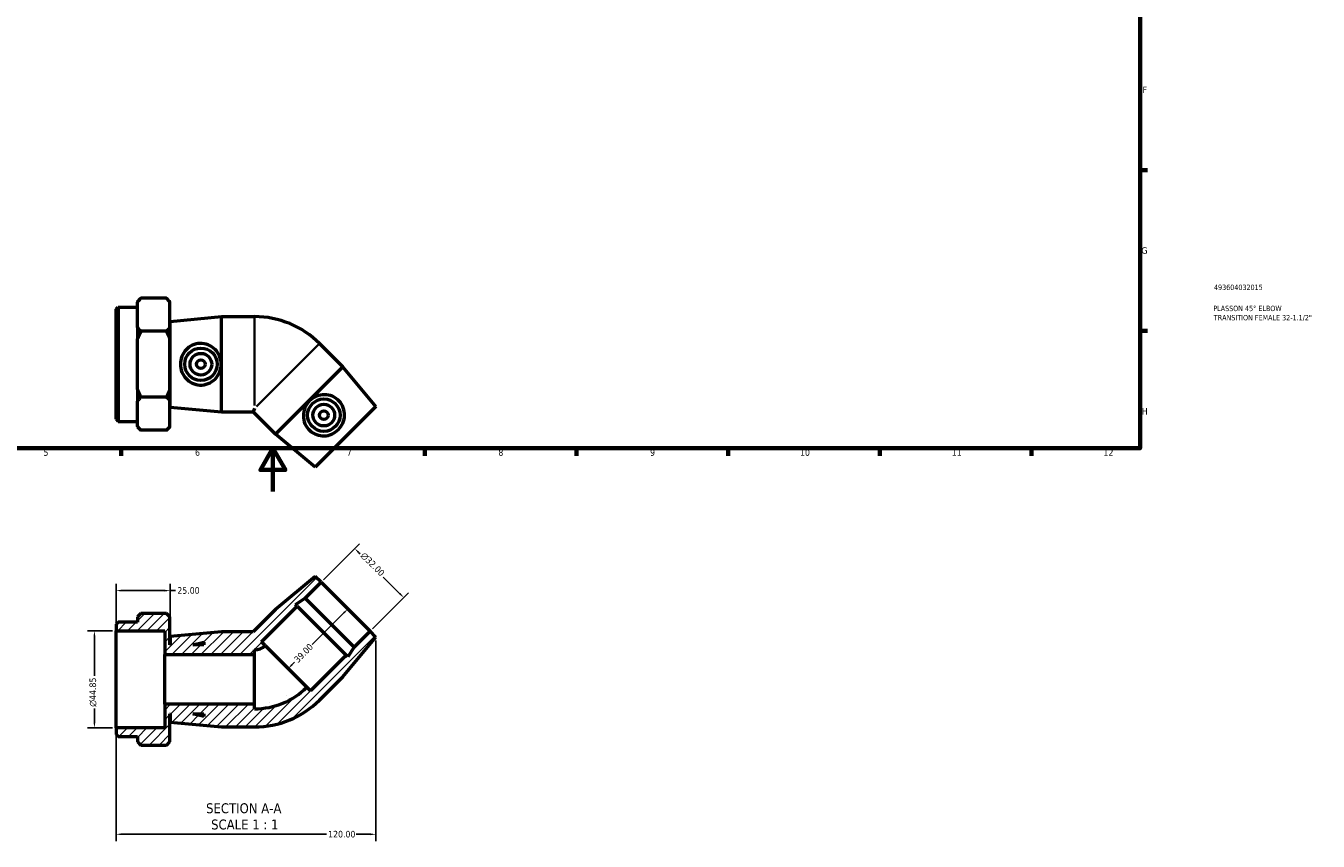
# Model space of a CAD drawing. Header units: millimetres. Extents: x 0 to 903, y -161 to 594.
# Tile 2 of 3: x 306 to 903, y -161 to 215. Entities that reach past the tile are written whole.
import ezdxf

# ---------------------------------------------------------------- set-up
doc = ezdxf.new("R2010")
doc.units = ezdxf.units.MM
for name, color, linetype, lineweight in [('Border (ANSI)', 7, 'Continuous', 70), ('Dimension (ANSI)', 7, 'Continuous', 25), ('Hatch (ANSI)', 7, 'Continuous', 18), ('Symbol (ANSI)', 7, 'Continuous', 25), ('Title (ISO)', 7, 'Continuous', 50), ('Visible (ANSI)', 7, 'Continuous', 50), ('Visible Narrow (ANSI)', 7, 'Continuous', 35)]:
    doc.layers.add(name, color=color, linetype=linetype, lineweight=lineweight)
doc.styles.add('Label Text (ANSI)', font='tahoma.ttf')
doc.styles.add('Note Text (ANSI)', font='tahoma.ttf')
doc.styles.add('Note Text (ISO)', font='tahoma.ttf')
doc.dimstyles.new('Default - mm (ANSI)', dxfattribs={"dimtxt": 3.048, "dimasz": 2.5, "dimexe": 3.175, "dimexo": 1.6002, "dimgap": 0.8, "dimtad": 0, "dimtoh": 1, "dimrnd": 1e-08, "dimzin": 4, "dimdsep": 46, "dimtxsty": 'Note Text (ANSI)', "dimcen": 0.09, "dimdle": 10, "dimclrd": 256, "dimclre": 256, "dimclrt": 230, "dimadec": 1, "dimazin": 1, "dimtfac": 1, "dimtofl": 0, "dimtmove": 0, "dimatfit": 3, "dimfxl": 1, "dimtolj": 1, "dimtzin": 4, "dimlwd": -1, "dimlwe": -1, "dimarcsym": 0})

# ---------------------------------------------------------------- blocks, each defined once
blk = doc.blocks.new('Borders Default Border')
at = {"layer": 'Border (ANSI)'}
for p, q in [((821, 148.5), (824.45, 148.5)), ((821, 74.25), (824.45, 74.25)), ((350.42, 20), (350.42, 16.55)), ((490.58, 20), (490.58, 16.55)), ((560.67, 20), (560.67, 16.55)), ((630.75, 20), (630.75, 16.55)), ((700.83, 20), (700.83, 16.55)), ((770.92, 20), (770.92, 16.55))]:
    blk.add_line(p, q, dxfattribs=at)
at = {"layer": 'Border (ANSI)', "flags": 128}
for points in [[(20, 20), (20, 574), (821, 574), (821, 20), (20, 20)], [(420.5, 0), (420.5, 20), (414.73, 10), (426.27, 10), (420.5, 20)]]:
    blk.add_lwpolyline(points, dxfattribs=at)
at = {"layer": 'Border (ANSI)', "color": 230, "true_color": 0xff0080, "attachment_point": 7, "style": 'Note Text (ANSI)'}
for s, insert, char_height in [('F', (822.14, 184.1), 3.05), ('G', (821.66, 109.79), 3.05), ('H', (821.81, 35.6), 3.05), ('5', (314.48, 16.49), 3.05), ('6', (384.49, 16.49), 3.05), ('7', (454.6, 16.55), 3.05), ('8', (524.63, 16.48), 3.05), ('9', (594.7, 16.49), 3.05), ('10', (663.96, 16.49), 3.048), ('11', (734.04, 16.55), 3.048), ('12', (804.13, 16.55), 3.048)]:
    blk.add_mtext(s, dxfattribs=dict(at, insert=insert, char_height=char_height))
blk = doc.blocks.new('Title Blocks ISO')
at = {"layer": 'Title (ISO)', "color": 232, "true_color": 0xca0064, "style": 'Note Text (ISO)'}
for tag, p in [('PART_NUMBER_001', (34.16, 73.13)), ('DESCRIPTION_001', (33.84, 63.4)), ('DESCRIPTION_002', (34.09, 59.12))]:
    blk.add_attdef(tag, p, '', height=2.5, dxfattribs=at)
blk = doc.blocks.new('*D7')
at = {"layer": 'Defpoints', "color": 0, "transparency": 16777216}
for p in [(348.03, -64.31), (338.03, -109.16), (348.03, -109.16)]:
    blk.add_point(p, dxfattribs=at)
at = {"layer": 'Dimension (ANSI)', "transparency": 16777216}
for p, q in [((346.43, -64.31), (334.86, -64.31)), ((338.03, -66.81), (338.03, -85.09)), ((338.03, -106.66), (338.03, -100.19)), ((346.43, -109.16), (334.86, -109.16))]:
    blk.add_line(p, q, dxfattribs=at)
for points in [[(337.61, -66.81), (338.45, -66.81), (338.03, -64.31)], [(337.61, -106.66), (338.45, -106.66), (338.03, -109.16)]]:
    blk.add_solid(points, dxfattribs=at)
at = {"layer": 'Dimension (ANSI)', "color": 230, "true_color": 0xff0080, "transparency": 16777216, "insert": (335.74, -99.39), "char_height": 3.048, "attachment_point": 1, "rotation": 90, "style": 'Note Text (ANSI)'}
blk.add_mtext('\\A1;\\fAIGDT|b0|i0;\\H3.0480;\\ln\\fTahoma|b0|i0;\\H3.0480;44.85', dxfattribs=at)
blk = doc.blocks.new('*D8')
at = {"layer": 'Defpoints', "color": 0, "transparency": 16777216}
for p in [(458.28, -26.31), (442.72, -41.87), (465.34, -64.5)]:
    blk.add_point(p, dxfattribs=at)
at = {"layer": 'Dimension (ANSI)', "transparency": 16777216}
for p, q in [((443.85, -40.74), (460.52, -24.06)), ((460.05, -28.08), (460.71, -28.74)), ((479.14, -47.17), (471.42, -39.45)), ((466.48, -63.37), (483.15, -46.69))]:
    blk.add_line(p, q, dxfattribs=at)
for points in [[(460.34, -27.78), (459.75, -28.37), (458.28, -26.31)], [(479.43, -46.87), (478.84, -47.46), (480.91, -48.94)]]:
    blk.add_solid(points, dxfattribs=at)
at = {"layer": 'Dimension (ANSI)', "color": 230, "true_color": 0xff0080, "transparency": 16777216, "insert": (462.9, -27.69), "char_height": 3.048, "attachment_point": 1, "rotation": 315, "style": 'Note Text (ANSI)'}
blk.add_mtext('\\A1;\\fAIGDT|b0|i0;\\H3.0480;\\ln\\fTahoma|b0|i0;\\H3.0480;32.00', dxfattribs=at)
blk = doc.blocks.new('*D9')
at = {"layer": 'Defpoints', "color": 0, "transparency": 16777216}
for p in [(454.03, -53.18), (426.45, -80.76), (427.49, -81.79)]:
    blk.add_point(p, dxfattribs=at)
at = {"layer": 'Dimension (ANSI)', "transparency": 16777216}
for p, q in [((453.3, -55.98), (438.68, -70.6)), ((429.25, -80.03), (430.44, -78.84))]:
    blk.add_line(p, q, dxfattribs=at)
for points in [[(453, -55.69), (453.59, -56.28), (455.06, -54.22)], [(428.96, -79.73), (429.55, -80.32), (427.49, -81.79)]]:
    blk.add_solid(points, dxfattribs=at)
at = {"layer": 'Dimension (ANSI)', "color": 230, "true_color": 0xff0080, "transparency": 16777216, "insert": (429.88, -77.16), "char_height": 3.048, "attachment_point": 1, "rotation": 45, "style": 'Note Text (ANSI)'}
blk.add_mtext('\\A1;39.00', dxfattribs=at)
blk = doc.blocks.new('*D10')
at = {"layer": 'Defpoints', "color": 0, "transparency": 16777216}
for p in [(468.03, -67.18), (348.03, -109.16), (468.03, -158.32)]:
    blk.add_point(p, dxfattribs=at)
at = {"layer": 'Dimension (ANSI)', "transparency": 16777216}
for p, q in [((468.03, -68.78), (468.03, -161.49)), ((348.03, -110.76), (348.03, -161.49)), ((350.53, -158.32), (445.19, -158.32)), ((465.53, -158.32), (458.87, -158.32))]:
    blk.add_line(p, q, dxfattribs=at)
for points in [[(350.53, -157.9), (350.53, -158.73), (348.03, -158.32)], [(465.53, -157.9), (465.53, -158.73), (468.03, -158.32)]]:
    blk.add_solid(points, dxfattribs=at)
at = {"layer": 'Dimension (ANSI)', "color": 230, "true_color": 0xff0080, "transparency": 16777216, "insert": (445.99, -156.73), "char_height": 3.048, "attachment_point": 1, "style": 'Note Text (ANSI)'}
blk.add_mtext('\\A1;120.00', dxfattribs=at)
blk = doc.blocks.new('*D11')
at = {"layer": 'Defpoints', "color": 0, "transparency": 16777216}
for p in [(373.03, -45.74), (348.03, -64.31), (373.03, -66.93)]:
    blk.add_point(p, dxfattribs=at)
at = {"layer": 'Dimension (ANSI)', "transparency": 16777216}
for p, q in [((348.03, -62.71), (348.03, -42.57)), ((350.53, -45.74), (370.53, -45.74)), ((373.03, -65.33), (373.03, -42.57)), ((373.03, -45.74), (375.53, -45.74))]:
    blk.add_line(p, q, dxfattribs=at)
for points in [[(350.53, -45.32), (350.53, -46.16), (348.03, -45.74)], [(370.53, -45.32), (370.53, -46.16), (373.03, -45.74)]]:
    blk.add_solid(points, dxfattribs=at)
at = {"layer": 'Dimension (ANSI)', "color": 230, "true_color": 0xff0080, "transparency": 16777216, "insert": (376.33, -44.15), "char_height": 3.048, "attachment_point": 1, "style": 'Note Text (ANSI)'}
blk.add_mtext('\\A1;25.00', dxfattribs=at)

msp = doc.modelspace()

# ---------------------------------------------------------------- hatches: boundary and pattern name
at = {"layer": 'Hatch (ANSI)'}
h = msp.add_hatch(dxfattribs=at)
h.set_pattern_fill('ANSI31', color=256, scale=25.4, style=0)
h.set_pattern_definition([(45, (0, 0), (-2.245064, 2.245064), [])])
edge = h.paths.add_edge_path()
edge.add_ellipse((412.031, -66.339), major_axis=(0, -42.396), ratio=1, start_angle=0, end_angle=45)
edge.add_line((442.01, -96.317), (452.793, -85.534))
edge.add_line((452.793, -85.534), (468.031, -67.184))
edge.add_line((468.031, -67.184), (465.344, -64.497))
edge.add_line((465.344, -64.497), (457.99, -71.851))
edge.add_line((457.99, -71.851), (455.095, -76.31))
edge.add_line((455.095, -76.31), (454.313, -75.528))
edge.add_line((454.313, -75.528), (437.767, -92.074))
edge.add_line((437.767, -92.074), (436.07, -90.377))
edge.add_ellipse((412.031, -66.339), major_axis=(24.039, -24.039), ratio=1, start_angle=315, end_angle=360, ccw=False)
edge.add_line((412.031, -100.335), (412.031, -98.235))
edge.add_line((412.031, -98.235), (370.531, -98.235))
edge.add_line((370.531, -98.235), (370.531, -109.157))
edge.add_line((370.531, -109.157), (348.031, -109.157))
edge.add_line((348.031, -109.157), (348.031, -112.175))
edge.add_line((348.031, -112.175), (348.991, -113.135))
edge.add_line((348.991, -113.135), (357.931, -113.135))
edge.add_line((357.931, -113.135), (357.931, -115.619))
edge.add_line((357.931, -115.619), (359.531, -117.219))
edge.add_line((359.531, -117.219), (371.331, -117.219))
edge.add_line((371.331, -117.219), (372.931, -115.619))
edge.add_line((372.931, -115.619), (372.931, -102.735))
edge.add_line((372.931, -102.735), (373.031, -102.735))
edge.add_line((373.031, -102.735), (373.031, -106.535))
edge.add_line((373.031, -106.535), (396.781, -108.735))
edge.add_line((396.781, -108.735), (412.031, -108.735))
h.paths.add_polyline_path([(388.631, -103.84), (383.431, -102.735), (388.631, -102.735)], flags=0)
edge = h.paths.add_edge_path()
edge.add_line((421.68, -54.421), (411.367, -64.735))
edge.add_line((411.367, -64.735), (396.781, -64.735))
edge.add_line((396.781, -64.735), (373.031, -66.935))
edge.add_line((373.031, -66.935), (373.031, -70.735))
edge.add_line((373.031, -70.735), (372.931, -70.735))
edge.add_line((372.931, -70.735), (372.931, -57.85))
edge.add_line((372.931, -57.85), (371.331, -56.25))
edge.add_line((371.331, -56.25), (359.531, -56.25))
edge.add_line((359.531, -56.25), (357.931, -57.85))
edge.add_line((357.931, -57.85), (357.931, -60.335))
edge.add_line((357.931, -60.335), (348.991, -60.335))
edge.add_line((348.991, -60.335), (348.031, -61.295))
edge.add_line((348.031, -61.295), (348.031, -64.312))
edge.add_line((348.031, -64.312), (370.531, -64.312))
edge.add_line((370.531, -64.312), (370.531, -75.235))
edge.add_line((370.531, -75.235), (412.031, -75.235))
edge.add_line((412.031, -75.235), (412.031, -73.135))
edge.add_ellipse((412.031, -66.339), major_axis=(0, -6.796), ratio=1, start_angle=0, end_angle=45)
edge.add_line((416.837, -71.144), (415.14, -69.447))
edge.add_line((415.14, -69.447), (431.686, -52.901))
edge.add_line((431.686, -52.901), (430.904, -52.119))
edge.add_line((430.904, -52.119), (435.363, -49.224))
edge.add_line((435.363, -49.224), (442.717, -41.87))
edge.add_line((442.717, -41.87), (440.03, -39.183))
edge.add_line((440.03, -39.183), (421.68, -54.421))
h.paths.add_polyline_path([(383.431, -70.735), (388.631, -69.629), (388.631, -70.735)], flags=0)

# ---------------------------------------------------------------- linework, layer by layer
at = {"layer": 'Visible (ANSI)'}
for p, q in [((348.031, 84.288), (348.991, 85.248)), ((348.031, 33.408), (348.031, 84.288)), ((348.991, 85.248), (348.991, 32.448)), ((348.991, 85.248), (357.931, 85.248)), ((357.931, 87.732), (359.531, 89.332)), ((357.931, 87.732), (357.931, 87.571)), ((357.931, 81.711), (357.931, 87.571)), ((371.331, 89.332), (359.531, 89.332)), ((372.931, 87.732), (371.331, 89.332)), ((372.931, 87.571), (372.931, 87.732)), ((372.931, 75.852), (372.931, 87.571)), ((357.931, 75.852), (357.931, 81.711)), ((373.031, 78.648), (396.781, 80.848)), ((373.031, 39.048), (373.031, 78.648)), ((396.781, 36.848), (396.781, 80.848)), ((396.781, 80.848), (412.031, 80.848)), ((357.931, 75.852), (357.931, 70.567)), ((371.331, 74.09), (359.531, 74.09)), ((372.931, 70.567), (372.931, 75.852)), ((372.931, 74.848), (373.031, 74.848)), ((357.931, 58.848), (357.931, 70.567)), ((372.931, 47.129), (372.931, 70.567)), ((452.793, 57.647), (442.01, 68.431)), ((357.931, 47.129), (357.931, 58.848)), ((452.793, 57.647), (421.68, 26.534)), ((468.031, 39.298), (452.793, 57.647)), ((357.931, 47.129), (357.931, 41.844)), ((357.931, 35.985), (357.931, 41.844)), ((371.331, 43.606), (359.531, 43.606)), ((372.931, 41.844), (372.931, 47.129)), ((372.931, 42.848), (373.031, 42.848)), ((372.931, 30.126), (372.931, 41.844)), ((357.931, 30.126), (357.931, 35.985)), ((373.031, 39.048), (396.781, 36.848)), ((396.781, 36.848), (411.367, 36.848)), ((412.031, 38.452), (411.367, 36.848)), ((421.68, 26.534), (411.367, 36.848)), ((468.031, 39.298), (440.03, 11.296)), ((348.031, 33.408), (348.991, 32.448)), ((348.991, 32.448), (357.931, 32.448)), ((357.931, 30.126), (357.931, 29.964)), ((357.931, 29.964), (359.531, 28.364)), ((372.931, 29.964), (371.331, 28.364)), ((372.931, 29.964), (372.931, 30.126)), ((371.331, 28.364), (359.531, 28.364)), ((440.03, 11.296), (421.68, 26.534)), ((440.03, -39.183), (421.68, -54.421)), ((442.717, -41.87), (440.03, -39.183)), ((435.363, -49.224), (442.717, -41.87)), ((442.717, -41.87), (465.344, -64.497)), ((415.14, -69.447), (431.686, -52.901)), ((430.904, -52.119), (435.363, -49.224)), ((431.686, -52.901), (430.904, -52.119)), ((431.686, -52.901), (454.313, -75.528)), ((435.363, -49.224), (457.99, -71.851)), ((359.531, -56.25), (357.931, -57.85)), ((357.931, -57.85), (357.931, -60.335)), ((371.331, -56.25), (359.531, -56.25)), ((372.931, -57.85), (371.331, -56.25)), ((372.931, -70.735), (372.931, -57.85)), ((421.68, -54.421), (411.367, -64.735)), ((348.991, -60.335), (348.031, -61.295)), ((348.031, -61.295), (348.031, -64.312)), ((348.031, -64.312), (370.531, -64.312)), ((348.031, -109.157), (348.031, -64.312)), ((357.931, -60.335), (348.991, -60.335)), ((370.531, -64.312), (370.531, -75.235)), ((396.781, -64.735), (373.031, -66.935)), ((411.367, -64.735), (396.781, -64.735)), ((465.344, -64.497), (457.99, -71.851)), ((468.031, -67.184), (465.344, -64.497)), ((373.031, -70.735), (372.931, -70.735)), ((373.031, -66.935), (373.031, -70.735)), ((383.431, -70.735), (388.631, -69.629)), ((388.631, -70.735), (383.431, -70.735)), ((388.631, -69.629), (388.631, -70.735)), ((416.837, -71.144), (415.14, -69.447)), ((416.837, -71.144), (436.07, -90.377)), ((452.793, -85.534), (468.031, -67.184)), ((370.531, -75.235), (412.031, -75.235)), ((370.531, -98.235), (370.531, -75.235)), ((412.031, -75.235), (412.031, -73.135)), ((412.031, -98.235), (412.031, -75.235)), ((454.313, -75.528), (437.767, -92.074)), ((455.095, -76.31), (454.313, -75.528)), ((457.99, -71.851), (455.095, -76.31)), ((442.01, -96.317), (452.793, -85.534)), ((437.767, -92.074), (436.07, -90.377)), ((412.031, -98.235), (370.531, -98.235)), ((370.531, -98.235), (370.531, -109.157)), ((412.031, -100.335), (412.031, -98.235)), ((372.931, -115.619), (372.931, -102.735)), ((372.931, -102.735), (373.031, -102.735)), ((373.031, -102.735), (373.031, -106.535)), ((373.031, -106.535), (396.781, -108.735)), ((388.631, -103.84), (383.431, -102.735)), ((383.431, -102.735), (388.631, -102.735)), ((388.631, -102.735), (388.631, -103.84)), ((370.531, -109.157), (348.031, -109.157)), ((348.031, -109.157), (348.031, -112.175)), ((348.031, -112.175), (348.991, -113.135)), ((348.991, -113.135), (357.931, -113.135)), ((357.931, -113.135), (357.931, -115.619)), ((396.781, -108.735), (412.031, -108.735)), ((357.931, -115.619), (359.531, -117.219)), ((371.331, -117.219), (359.531, -117.219)), ((371.331, -117.219), (372.931, -115.619))]:
    msp.add_line(p, q, dxfattribs=at)
for centre, radius in [((387.23, 58.848), 7.5), ((387.23, 58.848), 5), ((387.23, 58.848), 2), ((443.991, 35.337), 7.5), ((443.991, 35.337), 5), ((443.991, 35.337), 2)]:
    msp.add_circle(centre, radius, dxfattribs=at)
for centre, radius, start, end in [((412.031, 38.452), 42.396, 45, 90), ((412.031, -66.339), 6.796, 270, 315), ((412.031, -66.339), 33.996, 270, 315), ((412.031, -66.339), 42.396, 270, 315)]:
    msp.add_arc(centre, radius, start, end, dxfattribs=at)
for points, weights in [([(359.531, 89.332), (358.627, 88.428), (357.931, 87.571)], [1, 1.00176559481, 1]), ([(372.931, 87.571), (372.236, 88.428), (371.331, 89.332)], [1, 1.0017655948, 1]), ([(357.931, 75.852), (358.627, 74.995), (359.531, 74.09)], [1, 1.00176559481, 1]), ([(359.531, 74.09), (358.627, 72.281), (357.931, 70.567)], [1, 1.00176559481, 1]), ([(371.331, 74.09), (372.236, 74.995), (372.931, 75.852)], [1, 1.00176559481, 1]), ([(372.931, 70.567), (372.236, 72.281), (371.331, 74.09)], [1, 1.0017655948, 1]), ([(357.931, 47.129), (358.627, 45.415), (359.531, 43.606)], [1, 1.00176559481, 1]), ([(359.531, 43.606), (358.627, 42.701), (357.931, 41.844)], [1, 1.0017655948, 1]), ([(371.331, 43.606), (372.236, 45.415), (372.931, 47.129)], [1, 1.0017655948, 1]), ([(372.931, 41.844), (372.236, 42.701), (371.331, 43.606)], [1, 1.0017655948, 1]), ([(357.931, 30.126), (358.627, 29.268), (359.531, 28.364)], [1, 1.00176559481, 1]), ([(371.331, 28.364), (372.236, 29.268), (372.931, 30.126)], [1, 1.00176559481, 1])]:
    msp.add_rational_spline(points, weights, degree=2, dxfattribs=at)
for points in [[(386.754, 49.238), (385.591, 49.288), (384.364, 49.575), (382.136, 50.612), (381.134, 51.361), (379.557, 53.046), (378.873, 54.104), (377.963, 56.416), (377.738, 57.669), (377.738, 60.027), (377.963, 61.281), (378.873, 63.592), (379.557, 64.65), (381.134, 66.335), (382.136, 67.084), (384.364, 68.121), (385.591, 68.409), (388.03, 68.512), (389.364, 68.288), (391.791, 67.316), (392.886, 66.568), (394.59, 64.857), (395.327, 63.784), (396.317, 61.402), (396.568, 60.091), (396.568, 57.605), (396.317, 56.294), (395.327, 53.912), (394.59, 52.839), (392.886, 51.128), (391.791, 50.38), (389.364, 49.408), (388.03, 49.185), (386.754, 49.238)], [(451.122, 41.796), (451.909, 40.939), (452.574, 39.868), (453.416, 37.559), (453.595, 36.32), (453.518, 34.014), (453.254, 32.782), (452.263, 30.504), (451.536, 29.459), (449.869, 27.792), (448.823, 27.064), (446.546, 26.074), (445.314, 25.809), (443.007, 25.733), (441.769, 25.912), (439.46, 26.754), (438.389, 27.418), (436.592, 29.07), (435.806, 30.171), (434.778, 32.574), (434.532, 33.877), (434.537, 36.292), (434.775, 37.573), (435.759, 39.957), (436.508, 41.061), (438.266, 42.819), (439.37, 43.568), (441.755, 44.553), (443.035, 44.79), (445.45, 44.795), (446.753, 44.549), (449.156, 43.521), (450.258, 42.736), (451.122, 41.796)]]:
    msp.add_open_spline(points, degree=3, knots=[0, 0, 0, 0, 0.3503374, 0.3503374, 0.7006747, 0.7006747, 1.0542405, 1.0542405, 1.4078063, 1.4078063, 1.7613721, 1.7613721, 2.114938, 2.114938, 2.4652753, 2.4652753, 2.8156127, 2.8156127, 3.2000004, 3.2000004, 3.5843881, 3.5843881, 3.9573104, 3.9573104, 4.3302327, 4.3302327, 4.703155, 4.703155, 5.0760773, 5.0760773, 5.460465, 5.460465, 5.8448528, 5.8448528, 5.8448528, 5.8448528], dxfattribs=at)
at = {"layer": 'Visible Narrow (ANSI)'}
for p, q in [((412.031, 39.779), (412.031, 80.639)), ((441.862, 68.283), (412.969, 39.39))]:
    msp.add_line(p, q, dxfattribs=at)

# ---------------------------------------------------------------- block references
msp.add_blockref('Borders Default Border', (0, 0))
msp.add_blockref('Title Blocks ISO', (821, 20)).add_auto_attribs({'PART_NUMBER_001': '493604032015', 'DESCRIPTION_001': 'PLASSON 45° ELBOW', 'DESCRIPTION_002': 'TRANSITION FEMALE 32-1.1/2"'})

# ---------------------------------------------------------------- texts
at = {"layer": 'Symbol (ANSI)', "char_height": 4.572, "attachment_point": 7, "style": 'Label Text (ANSI)'}
for s, insert in [('SECTION A-A', (389.607, -148.649)), ('SCALE 1 : 1', (391.926, -156.162))]:
    msp.add_mtext(s, dxfattribs=dict(at, insert=insert))

# ---------------------------------------------------------------- dimensions: what is measured, and where the dimension line sits
at = {"layer": 'Dimension (ANSI)'}
for base, p1, p2, angle, picture, middle in [((458.279, -26.308), (465.344, -64.497), (442.717, -41.87), 315, '*D8', (466.069, -34.098)), ((338.031218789, -109.157003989), (348.031218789, -64.312003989), (348.031218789, -109.157003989), 90, '*D7', (338.031218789, -92.640003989))]:
    dim = msp.add_linear_dim(base=base, p1=p1, p2=p2, angle=angle, text='\\fAIGDT|b0|i0;\\H3.0480;\\ln\\fTahoma|b0|i0;\\H3.0480;<>', dimstyle='Default - mm (ANSI)', override={"dimtoh": 0, "dimdec": 2, "dimtp": 0, "dimtm": 0, "dimtdec": 2, "dimatfit": 1}, dxfattribs=at)
    dim.commit()
    dim.dimension.update_dxf_attribs({"geometry": picture, "text_midpoint": middle, "dimtype": 160})
for base, p1, p2, angle, override, picture, middle in [((373.031, -45.74), (348.031, -64.312), (373.031, -66.935), 180, {"dimtoh": 0, "dimdec": 2, "dimtp": 0, "dimtm": 0, "dimtdec": 2, "dimatfit": 2}, '*D11', (381.346, -45.74)), ((427.486, -81.794), (454.031, -53.184), (426.453, -80.761), 45, {"dimtoh": 0, "dimdec": 2, "dimse1": 1, "dimse2": 1, "dimtp": 0, "dimtm": 0, "dimtdec": 2, "dimatfit": 1}, '*D9', (434.557, -74.723)), ((468.031, -158.316), (348.031, -109.157), (468.031, -67.184), 180, {"dimtoh": 0, "dimdec": 2, "dimtp": 0, "dimtm": 0, "dimtdec": 2, "dimatfit": 1}, '*D10', (452.031, -158.316))]:
    dim = msp.add_linear_dim(base=base, p1=p1, p2=p2, angle=angle, dimstyle='Default - mm (ANSI)', override=override, dxfattribs=at)
    dim.commit()
    dim.dimension.update_dxf_attribs({"geometry": picture, "text_midpoint": middle, "dimtype": 160})

doc.saveas('drawing.dxf')
